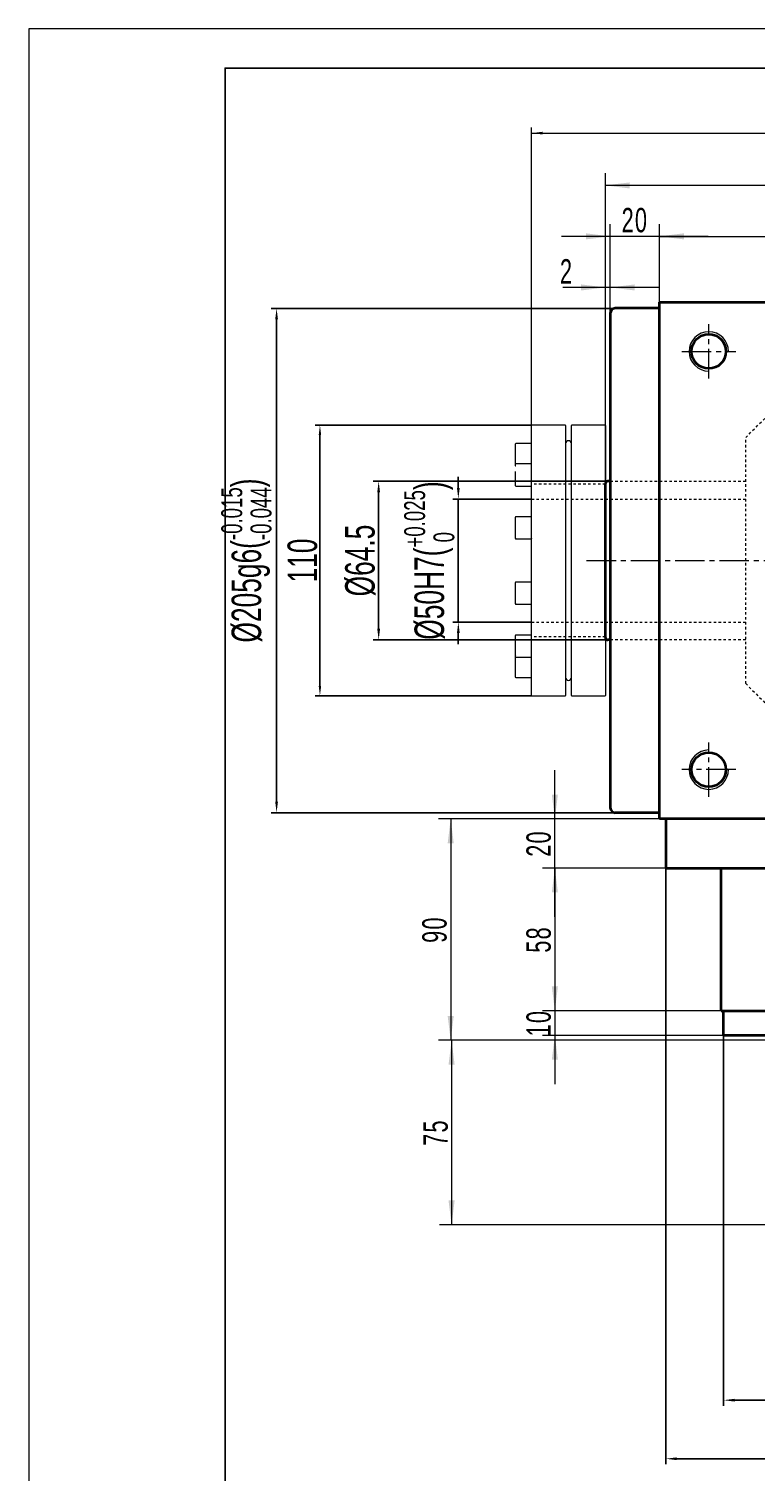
# Model space of a CAD drawing. Header units: millimetres. Extents: x 2113 to 3458, y 2538 to 3486.
# Tile 2 of 4: x 2119 to 2414, y 2899 to 3486. Entities that reach past the tile are written whole.
import ezdxf

# ---------------------------------------------------------------- set-up
doc = ezdxf.new("R2010")
doc.units = ezdxf.units.MM
doc.header["$PDSIZE"] = -5
doc.linetypes.add('点画线', pattern=[18, 12, -2, 2, -2])
doc.linetypes.add('虚线', pattern=[2, 1, -1])
doc.layers.get('0').update_dxf_attribs({"lineweight": 35})
for name, color, linetype, lineweight in [('中心线层', 1, '点画线', 18), ('图框_外框线', 7, 'Continuous', 18), ('尺寸线层', 3, 'Continuous', 18), ('粗实线层', 7, 'Continuous', 35), ('虚线层', 6, '虚线', 18)]:
    doc.layers.add(name, color=color, linetype=linetype, lineweight=lineweight)
doc.styles.add('标准', font='txt', dxfattribs={"width": 0.667})
doc.dimstyles.new('a4-1-1.5', dxfattribs={"dimtxt": 4.5, "dimasz": 4.5, "dimexe": 2.25, "dimexo": 0, "dimgap": 0.75, "dimtad": 1, "dimdec": 3, "dimdsep": 46, "dimtxsty": '标准', "dimblk": '_CAXARROW', "dimcen": 0, "dimdle": 9, "dimazin": 2, "dimtfac": 0.707107, "dimtdec": 3, "dimtix": 1, "dimtmove": 2, "dimatfit": 3, "dimfxl": 0, "dimfrac": 2, "dimtolj": 1, "dimarcsym": 0})
doc.dimstyles.new('标准', dxfattribs={"dimtxt": 3.5, "dimasz": 4, "dimexe": 2, "dimexo": 0, "dimtad": 1, "dimdsep": 46, "dimtxsty": '标准', "dimblk": '_CAXARROW', "dimcen": 0, "dimdle": 8, "dimazin": 2, "dimtfac": 0.707107, "dimtdec": 3, "dimtmove": 2, "dimatfit": 3, "dimfxl": 0, "dimfrac": 2, "dimtolj": 1, "dimarcsym": 0})

# ---------------------------------------------------------------- blocks, each defined once
blk = doc.blocks.new('_CAXARROW')
blk.add_hatch(color=0).paths.add_polyline_path([(0, 0), (-1, 0.125), (-1, -0.125)], flags=0)
blk = doc.blocks.new('*X1')
at = {"layer": 'Defpoints', "color": 0}
for p in [(2357.12, 3371.98), (2219.51, 3166.98), (2357.12, 3166.98)]:
    blk.add_point(p, dxfattribs=at)
at = {"layer": '尺寸线层', "color": 0, "lineweight": -2}
for p, q in [((2357.12, 3371.98), (2217.26, 3371.98)), ((2219.51, 3367.48), (2219.51, 3171.48)), ((2357.12, 3166.98), (2217.26, 3166.98))]:
    blk.add_line(p, q, dxfattribs=at)
at = {"layer": '尺寸线层', "color": 0, "lineweight": -2, "xscale": 4.5, "yscale": 4.5, "zscale": 4.5}
for p, rotation in [((2219.51, 3371.98), 90), ((2219.51, 3166.98), 270)]:
    blk.add_blockref('_CAXARROW', p, dxfattribs=dict(at, rotation=rotation))
at = {"layer": '尺寸线层', "color": 0, "insert": (2207.23, 3269.48), "char_height": 12, "attachment_point": 5, "rotation": 90, "style": '标准'}
blk.add_mtext('\\A1;{\\A1;\\A1;%%C205g6({\\H0.707107x;\\S-0.015^ -0.044;})}', dxfattribs=at)
blk = doc.blocks.new('*X3')
at = {"layer": '尺寸线层', "linetype": 'Continuous'}
for points in [[(2375.12, 3401.23), (2385.02, 3402.47), (2385.02, 3400)], [(2585.12, 3401.23), (2575.22, 3402.47), (2575.22, 3400)]]:
    blk.add_hatch(color=0, dxfattribs=at).paths.add_polyline_path(points, flags=0)
at = {"layer": '尺寸线层', "color": 0, "linetype": 'Continuous'}
for p, q in [((2375.12, 3374.48), (2375.12, 3406.18)), ((2585.12, 3374.48), (2585.12, 3406.18)), ((2375.12, 3401.23), (2585.12, 3401.23))]:
    blk.add_line(p, q, dxfattribs=at)
at = {"layer": '尺寸线层', "color": 0, "insert": (2479.9, 3407.89), "char_height": 9.9, "width": 45.0772, "attachment_point": 5, "line_spacing_factor": 1.15057, "style": '标准'}
blk.add_mtext('\\T1.1;{\\fcxgdtshp;o}210', dxfattribs=at)
blk = doc.blocks.new('*X4')
at = {"layer": '尺寸线层', "linetype": 'Continuous'}
for points in [[(2355.12, 3401.23), (2345.22, 3400), (2345.22, 3402.47)], [(2375.12, 3401.23), (2385.02, 3400), (2385.02, 3402.47)]]:
    blk.add_hatch(color=0, dxfattribs=at).paths.add_polyline_path(points, flags=0)
at = {"layer": '尺寸线层', "color": 0, "linetype": 'Continuous'}
for p, q in [((2355.12, 3369.98), (2355.12, 3406.18)), ((2375.12, 3374.48), (2375.12, 3406.18)), ((2394.92, 3401.23), (2335.32, 3401.23))]:
    blk.add_line(p, q, dxfattribs=at)
at = {"layer": '尺寸线层', "color": 0, "insert": (2365.12, 3407.78), "char_height": 9.9, "width": 19.8, "attachment_point": 5, "line_spacing_factor": 1.15057, "style": '标准'}
blk.add_mtext('\\T1.1;20', dxfattribs=at)
blk = doc.blocks.new('*X5')
at = {"layer": '尺寸线层', "linetype": 'Continuous'}
for points in [[(2353.12, 3380.47), (2343.22, 3379.24), (2343.22, 3381.71)], [(2355.12, 3380.47), (2365.02, 3379.24), (2365.02, 3381.71)]]:
    blk.add_hatch(color=0, dxfattribs=at).paths.add_polyline_path(points, flags=0)
at = {"layer": '尺寸线层', "color": 0, "linetype": 'Continuous'}
for p, q in [((2353.12, 3300.73), (2353.12, 3385.42)), ((2355.12, 3369.98), (2355.12, 3385.42)), ((2374.92, 3380.47), (2335.84, 3380.47))]:
    blk.add_line(p, q, dxfattribs=at)
at = {"layer": '尺寸线层', "color": 0, "insert": (2337.36, 3387.02), "char_height": 9.9, "width": 19.8, "attachment_point": 5, "line_spacing_factor": 1.15057, "style": '标准'}
blk.add_mtext('\\T1.1;2', dxfattribs=at)
blk = doc.blocks.new('*X6')
at = {"layer": '尺寸线层', "linetype": 'Continuous'}
for points in [[(2353.12, 3421.94), (2363.02, 3420.7), (2363.02, 3423.17)], [(2607.12, 3421.94), (2597.22, 3420.7), (2597.22, 3423.17)]]:
    blk.add_hatch(color=0, dxfattribs=at).paths.add_polyline_path(points, flags=0)
at = {"layer": '尺寸线层', "color": 0, "linetype": 'Continuous'}
for p, q in [((2353.12, 3300.62), (2353.12, 3426.89)), ((2607.12, 3300.73), (2607.12, 3426.89)), ((2607.12, 3421.94), (2353.12, 3421.94))]:
    blk.add_line(p, q, dxfattribs=at)
at = {"layer": '尺寸线层', "color": 0, "insert": (2480.12, 3428.48), "char_height": 9.9, "width": 26.1705, "attachment_point": 5, "line_spacing_factor": 1.15057, "style": '标准'}
blk.add_mtext('\\T1.1;254', dxfattribs=at)
blk = doc.blocks.new('*X28')
at = {"layer": 'Defpoints', "color": 0}
for p in [(2401.12, 3076.48), (2559.12, 3076.48), (2559.12, 2928.21)]:
    blk.add_point(p, dxfattribs=at)
at = {"layer": '尺寸线层', "color": 0, "lineweight": -2}
for p, q in [((2401.12, 3076.48), (2401.12, 2925.96)), ((2559.12, 3076.48), (2559.12, 2925.96)), ((2405.62, 2928.21), (2443.24, 2928.21)), ((2554.62, 2928.21), (2517, 2928.21))]:
    blk.add_line(p, q, dxfattribs=at)
at = {"layer": '尺寸线层', "color": 0, "lineweight": -2, "xscale": 4.5, "yscale": 4.5, "zscale": 4.5, "rotation": 180}
blk.add_blockref('_CAXARROW', (2401.12, 2928.21), dxfattribs=at)
at = {"layer": '尺寸线层', "color": 0, "lineweight": -2, "xscale": 4.5, "yscale": 4.5, "zscale": 4.5}
blk.add_blockref('_CAXARROW', (2559.12, 2928.21), dxfattribs=at)
at = {"layer": '尺寸线层', "color": 0, "insert": (2480.12, 2939.02), "char_height": 12, "attachment_point": 5, "style": '标准'}
blk.add_mtext('\\A1;{\\A1;\\A1;%%C158g6({\\H0.707107x;\\S-0.014^ -0.039;})}', dxfattribs=at)
blk = doc.blocks.new('*X30')
at = {"layer": 'Defpoints', "color": 0}
for p in [(2377.62, 3144.48), (2582.62, 3144.48), (2582.62, 2904.41)]:
    blk.add_point(p, dxfattribs=at)
at = {"layer": '尺寸线层', "color": 0, "lineweight": -2}
for p, q in [((2377.62, 3144.48), (2377.62, 2902.16)), ((2582.62, 3144.48), (2582.62, 2902.16)), ((2382.12, 2904.41), (2443.24, 2904.41)), ((2578.12, 2904.41), (2517, 2904.41))]:
    blk.add_line(p, q, dxfattribs=at)
at = {"layer": '尺寸线层', "color": 0, "lineweight": -2, "xscale": 4.5, "yscale": 4.5, "zscale": 4.5, "rotation": 180}
blk.add_blockref('_CAXARROW', (2377.62, 2904.41), dxfattribs=at)
at = {"layer": '尺寸线层', "color": 0, "lineweight": -2, "xscale": 4.5, "yscale": 4.5, "zscale": 4.5}
blk.add_blockref('_CAXARROW', (2582.62, 2904.41), dxfattribs=at)
at = {"layer": '尺寸线层', "color": 0, "insert": (2480.12, 2915.22), "char_height": 12, "attachment_point": 5, "style": '标准'}
blk.add_mtext('\\A1;{\\A1;\\A1;%%C205g6({\\H0.707107x;\\S-0.015^ -0.044;})}', dxfattribs=at)
blk = doc.blocks.new('*X32')
at = {"layer": '尺寸线层', "linetype": 'Continuous'}
for points in [[(2290.26, 3164.48), (2291.5, 3154.58), (2289.03, 3154.58)], [(2290.26, 3074.48), (2291.5, 3084.38), (2289.03, 3084.38)]]:
    blk.add_hatch(color=0, dxfattribs=at).paths.add_polyline_path(points, flags=0)
at = {"layer": '尺寸线层', "color": 0, "linetype": 'Continuous'}
for p, q in [((2375.12, 3164.48), (2285.31, 3164.48)), ((2290.26, 3164.48), (2290.26, 3074.48)), ((2448.62, 3074.48), (2285.31, 3074.48))]:
    blk.add_line(p, q, dxfattribs=at)
at = {"layer": '尺寸线层', "color": 0, "insert": (2283.72, 3119.48), "char_height": 9.9, "width": 19.8, "attachment_point": 5, "rotation": 90, "line_spacing_factor": 1.15057, "style": '标准'}
blk.add_mtext('\\T1.1;90', dxfattribs=at)
blk = doc.blocks.new('*X33')
at = {"layer": '尺寸线层', "linetype": 'Continuous'}
for points in [[(2332.58, 3164.48), (2331.35, 3174.38), (2333.82, 3174.38)], [(2332.58, 3144.48), (2331.35, 3134.58), (2333.82, 3134.58)]]:
    blk.add_hatch(color=0, dxfattribs=at).paths.add_polyline_path(points, flags=0)
at = {"layer": '尺寸线层', "color": 0, "linetype": 'Continuous'}
for p, q in [((2332.58, 3124.68), (2332.58, 3184.28)), ((2375.12, 3164.48), (2327.63, 3164.48)), ((2377.62, 3144.48), (2327.63, 3144.48))]:
    blk.add_line(p, q, dxfattribs=at)
at = {"layer": '尺寸线层', "color": 0, "insert": (2326.04, 3154.48), "char_height": 9.9, "width": 19.8, "attachment_point": 5, "rotation": 90, "line_spacing_factor": 1.15057, "style": '标准'}
blk.add_mtext('\\T1.1;20', dxfattribs=at)
blk = doc.blocks.new('*X34')
at = {"layer": '尺寸线层', "linetype": 'Continuous'}
for points in [[(2332.58, 3144.48), (2333.82, 3134.58), (2331.35, 3134.58)], [(2332.58, 3086.48), (2333.82, 3096.38), (2331.35, 3096.38)]]:
    blk.add_hatch(color=0, dxfattribs=at).paths.add_polyline_path(points, flags=0)
at = {"layer": '尺寸线层', "color": 0, "linetype": 'Continuous'}
for p, q in [((2377.62, 3144.48), (2327.63, 3144.48)), ((2332.58, 3144.48), (2332.58, 3086.48)), ((2400.12, 3086.48), (2327.63, 3086.48))]:
    blk.add_line(p, q, dxfattribs=at)
at = {"layer": '尺寸线层', "color": 0, "insert": (2326.04, 3115.48), "char_height": 9.9, "width": 19.8, "attachment_point": 5, "rotation": 90, "line_spacing_factor": 1.15057, "style": '标准'}
blk.add_mtext('\\T1.1;58', dxfattribs=at)
blk = doc.blocks.new('*X35')
at = {"layer": '尺寸线层', "linetype": 'Continuous'}
for points in [[(2332.58, 3086.48), (2333.82, 3096.38), (2331.35, 3096.38)], [(2332.58, 3076.48), (2333.82, 3066.58), (2331.35, 3066.58)]]:
    blk.add_hatch(color=0, dxfattribs=at).paths.add_polyline_path(points, flags=0)
at = {"layer": '尺寸线层', "color": 0, "linetype": 'Continuous'}
for p, q in [((2332.58, 3106.28), (2332.58, 3056.68)), ((2400.12, 3086.48), (2327.63, 3086.48)), ((2401.12, 3076.48), (2327.63, 3076.48))]:
    blk.add_line(p, q, dxfattribs=at)
at = {"layer": '尺寸线层', "color": 0, "insert": (2326.04, 3081.48), "char_height": 9.9, "width": 19.8, "attachment_point": 5, "rotation": 90, "line_spacing_factor": 1.15057, "style": '标准'}
blk.add_mtext('\\T1.1;10', dxfattribs=at)
blk = doc.blocks.new('*X36')
at = {"layer": '尺寸线层', "linetype": 'Continuous'}
for points in [[(2290.62, 3074.48), (2291.86, 3064.58), (2289.38, 3064.58)], [(2290.62, 2999.48), (2291.86, 3009.38), (2289.38, 3009.38)]]:
    blk.add_hatch(color=0, dxfattribs=at).paths.add_polyline_path(points, flags=0)
at = {"layer": '尺寸线层', "color": 0, "linetype": 'Continuous'}
for p, q in [((2448.62, 3074.48), (2285.67, 3074.48)), ((2290.62, 3074.48), (2290.62, 2999.48)), ((2457.12, 2999.48), (2285.67, 2999.48))]:
    blk.add_line(p, q, dxfattribs=at)
at = {"layer": '尺寸线层', "color": 0, "insert": (2284.18, 3036.98), "char_height": 9.9, "width": 19.8, "attachment_point": 5, "rotation": 90, "line_spacing_factor": 1.15057, "style": '标准'}
blk.add_mtext('\\T1.1;75', dxfattribs=at)
blk = doc.blocks.new('*X42')
at = {"layer": 'Defpoints', "color": 0}
for p in [(2323.12, 3294.48), (2293.36, 3244.48), (2323.12, 3244.48)]:
    blk.add_point(p, dxfattribs=at)
at = {"layer": '尺寸线层', "color": 0, "lineweight": -2}
for p, q in [((2293.36, 3298.98), (2293.36, 3303.48)), ((2323.12, 3294.48), (2291.11, 3294.48)), ((2293.36, 3294.48), (2293.36, 3244.48)), ((2323.12, 3244.48), (2291.11, 3244.48)), ((2293.36, 3239.98), (2293.36, 3235.48))]:
    blk.add_line(p, q, dxfattribs=at)
at = {"layer": '尺寸线层', "color": 0, "lineweight": -2, "xscale": 4.5, "yscale": 4.5, "zscale": 4.5}
for p, rotation in [((2293.36, 3294.48), 270), ((2293.36, 3244.48), 90)]:
    blk.add_blockref('_CAXARROW', p, dxfattribs=dict(at, rotation=rotation))
at = {"layer": '尺寸线层', "color": 0, "insert": (2281.55, 3269.48), "char_height": 12, "attachment_point": 5, "rotation": 90, "style": '标准'}
blk.add_mtext('\\A1;{\\A1;\\A1;%%C50H7({\\H0.707107x;\\S+0.025^  0;})}', dxfattribs=at)
blk = doc.blocks.new('*X44')
at = {"layer": 'Defpoints', "color": 0}
for p in [(2355.12, 3301.73), (2260.99, 3237.23), (2355.12, 3237.23)]:
    blk.add_point(p, dxfattribs=at)
at = {"layer": '尺寸线层', "color": 0, "lineweight": -2}
for p, q in [((2355.12, 3301.73), (2258.74, 3301.73)), ((2260.99, 3297.23), (2260.99, 3241.73)), ((2355.12, 3237.23), (2258.74, 3237.23))]:
    blk.add_line(p, q, dxfattribs=at)
at = {"layer": '尺寸线层', "color": 0, "lineweight": -2, "xscale": 4.5, "yscale": 4.5, "zscale": 4.5}
for p, rotation in [((2260.99, 3301.73), 90), ((2260.99, 3237.23), 270)]:
    blk.add_blockref('_CAXARROW', p, dxfattribs=dict(at, rotation=rotation))
at = {"layer": '尺寸线层', "color": 0, "insert": (2253.58, 3269.48), "char_height": 12, "attachment_point": 5, "rotation": 90, "style": '标准'}
blk.add_mtext('\\A1;%%C64.5', dxfattribs=at)
blk = doc.blocks.new('*X62')
at = {"layer": '尺寸线层', "linetype": 'Continuous'}
for points in [[(2323.12, 3443.19), (2327.62, 3443.75), (2327.62, 3442.63)], [(2637.12, 3443.19), (2632.62, 3443.75), (2632.62, 3442.63)]]:
    blk.add_hatch(color=0, dxfattribs=at).paths.add_polyline_path(points, flags=0)
at = {"layer": '尺寸线层', "color": 0, "linetype": 'Continuous'}
for p, q in [((2323.12, 3324.33), (2323.12, 3445.44)), ((2323.12, 3443.19), (2637.12, 3443.19)), ((2637.12, 3324.33), (2637.12, 3445.44))]:
    blk.add_line(p, q, dxfattribs=at)
at = {"layer": '尺寸线层', "color": 0, "insert": (2480.12, 3449.14), "char_height": 10.5, "width": 26.9994, "attachment_point": 5, "line_spacing_factor": 1.15057, "style": '标准'}
blk.add_mtext('\\T1.1;314', dxfattribs=at)
blk = doc.blocks.new('*X63')
at = {"layer": 'Defpoints', "color": 0}
for p in [(2323.27, 3324.48), (2237.12, 3214.48), (2323.27, 3214.48)]:
    blk.add_point(p, dxfattribs=at)
at = {"layer": '尺寸线层', "color": 0, "lineweight": -2}
for p, q in [((2323.27, 3324.48), (2235.12, 3324.48)), ((2237.12, 3320.48), (2237.12, 3218.48)), ((2323.27, 3214.48), (2235.12, 3214.48))]:
    blk.add_line(p, q, dxfattribs=at)
at = {"layer": '尺寸线层', "color": 0, "lineweight": -2, "xscale": 4, "yscale": 4, "zscale": 4}
for p, rotation in [((2237.12, 3324.48), 90), ((2237.12, 3214.48), 270)]:
    blk.add_blockref('_CAXARROW', p, dxfattribs=dict(at, rotation=rotation))
at = {"layer": '尺寸线层', "color": 0, "insert": (2230.05, 3269.48), "char_height": 12, "attachment_point": 5, "rotation": 90, "style": '标准'}
blk.add_mtext('\\A1;110', dxfattribs=at)

msp = doc.modelspace()

# ---------------------------------------------------------------- linework, layer by layer
at = {"color": 7, "linetype": 'Continuous', "lineweight": 15}
for p, q in [((2323.1234, 3269.4826), (2323.1234, 3324.3326)), ((2336.7734, 3324.4826), (2323.2734, 3324.4826)), ((2336.9234, 3324.3326), (2336.9234, 3214.6326)), ((2339.3234, 3269.4826), (2339.3234, 3324.3326)), ((2352.9734, 3324.4826), (2339.4734, 3324.4826)), ((2353.1234, 3324.3326), (2353.1234, 3214.6326)), ((2316.5234, 3316.8326), (2316.5234, 3308.1326)), ((2322.9734, 3316.9826), (2316.6734, 3316.9826)), ((2323.1234, 3316.8313), (2323.1234, 3316.8326)), ((2322.9734, 3308.7704), (2316.6734, 3308.7704)), ((2316.5234, 3305.7075), (2316.5234, 3301.7135)), ((2316.5234, 3302.8332), (2316.5234, 3299.9084)), ((2316.6734, 3299.7704), (2322.9734, 3299.7704)), ((2316.5234, 3287.1307), (2316.5234, 3278.6333)), ((2316.5234, 3287.1183), (2316.5234, 3286.9074)), ((2322.9734, 3287.2704), (2316.6734, 3287.2704)), ((2316.5234, 3278.6333), (2316.5234, 3278.4224)), ((2316.6734, 3278.2704), (2322.9734, 3278.2704)), ((2323.1234, 3278.6333), (2323.1234, 3278.4224)), ((2323.1234, 3214.6326), (2323.1234, 3269.4826)), ((2339.3234, 3214.6326), (2339.3234, 3269.4826)), ((2316.5234, 3260.5523), (2316.5234, 3260.4614)), ((2316.5234, 3260.5429), (2316.5234, 3260.332)), ((2316.5234, 3260.332), (2316.5234, 3251.8346)), ((2322.9734, 3260.6949), (2316.6734, 3260.6949)), ((2316.6734, 3251.6949), (2322.9734, 3251.6949)), ((2316.5234, 3239.0462), (2316.5234, 3237.2518)), ((2316.5234, 3237.2518), (2316.5234, 3230.368)), ((2322.9734, 3239.1949), (2316.6734, 3239.1949)), ((2316.5234, 3230.8326), (2316.5234, 3222.1326)), ((2316.6734, 3230.1949), (2322.9734, 3230.1949)), ((2316.6734, 3221.9826), (2322.9734, 3221.9826)), ((2323.2734, 3214.4826), (2336.7734, 3214.4826)), ((2339.4734, 3214.4826), (2352.9734, 3214.4826))]:
    msp.add_line(p, q, dxfattribs=at)
for points in [[(2322.9734, 3306.9154), (2323.0026, 3306.9137), (2323.0308, 3306.9087), (2323.0567, 3306.9005), (2323.0794, 3306.8896), (2323.0981, 3306.8762), (2323.112, 3306.861), (2323.1205, 3306.8444), (2323.1234, 3306.8272)], [(2316.5234, 3301.7135), (2316.5263, 3301.6963), (2316.5348, 3301.6797), (2316.5487, 3301.6645), (2316.5673, 3301.6511), (2316.59, 3301.6402), (2316.616, 3301.632), (2316.6441, 3301.627), (2316.6734, 3301.6253)], [(2322.9734, 3301.6253), (2323.0026, 3301.627), (2323.0308, 3301.632), (2323.0567, 3301.6402), (2323.0794, 3301.6511), (2323.0981, 3301.6645), (2323.112, 3301.6797), (2323.1205, 3301.6963), (2323.1234, 3301.7135)], [(2316.6734, 3237.3399), (2316.6441, 3237.3382), (2316.616, 3237.3332), (2316.59, 3237.3251), (2316.5673, 3237.3141), (2316.5487, 3237.3007), (2316.5348, 3237.2855), (2316.5263, 3237.269), (2316.5234, 3237.2518)], [(2323.1234, 3237.2518), (2323.1205, 3237.269), (2323.112, 3237.2855), (2323.0981, 3237.3007), (2323.0794, 3237.3141), (2323.0567, 3237.3251), (2323.0308, 3237.3332), (2323.0026, 3237.3382), (2322.9734, 3237.3399)]]:
    msp.add_lwpolyline(points, dxfattribs=at)
for centre, radius, start, end in [((2323.2734, 3324.3326), 0.15, 90, 180.0000052), ((2336.7734, 3324.3326), 0.15, 359.9999948, 90), ((2339.4734, 3324.3326), 0.15, 90, 180.0000052), ((2352.9734, 3324.3326), 0.15, 359.9999948, 90), ((2338.1234, 3316.9826), 1.2, 0, 180), ((2316.6734, 3316.8326), 0.15, 90, 180), ((2322.9734, 3316.8326), 0.15, 360, 90), ((2316.6734, 3308.1326), 0.15, 180, 270), ((2322.9734, 3308.1326), 0.15, 270, 0), ((2322.977, 3286.9037), 0.1465, 1.4735562, 91.4008403), ((2316.6698, 3278.637), 0.1465, 181.4740708, 271.4010363), ((2322.977, 3278.637), 0.1465, 268.5989499, 358.5266535), ((2316.6698, 3260.3282), 0.1465, 88.5989637, 178.5259292), ((2322.977, 3260.3282), 0.1465, 1.4733465, 91.4010501), ((2316.6698, 3252.0616), 0.1465, 181.4742805, 271.4008266), ((2316.6734, 3230.8326), 0.15, 90, 180), ((2322.9734, 3230.8326), 0.15, 0, 90), ((2316.6734, 3222.1326), 0.15, 180, 270), ((2322.9734, 3222.1326), 0.15, 270, 360), ((2338.1234, 3221.9826), 1.2, 180, 0), ((2323.2734, 3214.6326), 0.15, 180.0000052, 270.0000104), ((2336.7734, 3214.6326), 0.15, 270, 0.0000052), ((2339.4734, 3214.6326), 0.15, 180.0000052, 270.0000104), ((2352.9734, 3214.6326), 0.15, 270, 0.0000052)]:
    msp.add_arc(centre, radius, start, end, dxfattribs=at)
for points, knots in [([(2316.6734, 3308.7704), (2316.6546, 3308.7683), (2316.6157, 3308.764), (2316.5646, 3308.7289), (2316.5297, 3308.6776), (2316.5254, 3308.6382), (2316.5234, 3308.6192)], [0, 0, 0, 0, 0.057094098, 0.11809063, 0.179018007, 0.235910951, 0.235910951, 0.235910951, 0.235910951]), ([(2323.1234, 3308.6192), (2323.1213, 3308.6382), (2323.1171, 3308.6776), (2323.0822, 3308.7289), (2323.0311, 3308.764), (2322.9922, 3308.7683), (2322.9734, 3308.7704)], [0, 0, 0, 0, 0.05689316, 0.117818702, 0.178816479, 0.235908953, 0.235908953, 0.235908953, 0.235908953]), ([(2316.5234, 3299.9215), (2316.5254, 3299.9025), (2316.5297, 3299.8631), (2316.5646, 3299.8118), (2316.6157, 3299.7767), (2316.6546, 3299.7724), (2316.6734, 3299.7704)], [0, 0, 0, 0, 0.056893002, 0.117822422, 0.178818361, 0.23591222, 0.23591222, 0.23591222, 0.23591222]), ([(2322.9734, 3299.7704), (2322.9922, 3299.7724), (2323.0311, 3299.7767), (2323.0822, 3299.8118), (2323.1171, 3299.8631), (2323.1213, 3299.9025), (2323.1234, 3299.9215)], [0, 0, 0, 0, 0.057092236, 0.11808942, 0.179017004, 0.235910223, 0.235910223, 0.235910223, 0.235910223]), ([(2316.6734, 3287.2704), (2316.6546, 3287.2683), (2316.616, 3287.2641), (2316.5646, 3287.2288), (2316.5296, 3287.1769), (2316.5254, 3287.1374), (2316.5234, 3287.1183)], [0, 0, 0, 0, 0.057688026, 0.118738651, 0.179579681, 0.236624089, 0.236624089, 0.236624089, 0.236624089]), ([(2323.1234, 3287.1183), (2323.1213, 3287.1374), (2323.1171, 3287.1769), (2323.0822, 3287.2288), (2323.0308, 3287.2641), (2322.9922, 3287.2683), (2322.9734, 3287.2704)], [0, 0, 0, 0, 0.057044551, 0.117883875, 0.178935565, 0.236622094, 0.236622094, 0.236622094, 0.236622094]), ([(2316.5234, 3278.4224), (2316.5254, 3278.4033), (2316.5296, 3278.3638), (2316.5646, 3278.3119), (2316.616, 3278.2766), (2316.6546, 3278.2724), (2316.6734, 3278.2704)], [0, 0, 0, 0, 0.057044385, 0.117885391, 0.178935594, 0.236623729, 0.236623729, 0.236623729, 0.236623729]), ([(2322.9734, 3278.2704), (2322.9922, 3278.2724), (2323.0308, 3278.2766), (2323.0822, 3278.3119), (2323.1171, 3278.3638), (2323.1213, 3278.4033), (2323.1234, 3278.4224)], [0, 0, 0, 0, 0.057686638, 0.118737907, 0.179577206, 0.236621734, 0.236621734, 0.236621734, 0.236621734]), ([(2316.6734, 3260.6949), (2316.6546, 3260.6928), (2316.616, 3260.6886), (2316.5646, 3260.6533), (2316.5296, 3260.6015), (2316.5254, 3260.562), (2316.5234, 3260.5429)], [0, 0, 0, 0, 0.057688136, 0.118738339, 0.179579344, 0.236623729, 0.236623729, 0.236623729, 0.236623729]), ([(2323.1234, 3260.5429), (2323.1213, 3260.562), (2323.1171, 3260.6015), (2323.0822, 3260.6533), (2323.0308, 3260.6886), (2322.9922, 3260.6928), (2322.9734, 3260.6949)], [0, 0, 0, 0, 0.057044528, 0.117883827, 0.178935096, 0.236621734, 0.236621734, 0.236621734, 0.236621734]), ([(2316.5234, 3251.8469), (2316.5254, 3251.8278), (2316.5296, 3251.7883), (2316.5646, 3251.7365), (2316.616, 3251.7012), (2316.6546, 3251.6969), (2316.6734, 3251.6949)], [0, 0, 0, 0, 0.057044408, 0.117885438, 0.178936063, 0.236624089, 0.236624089, 0.236624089, 0.236624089]), ([(2322.9734, 3251.6949), (2322.9922, 3251.6969), (2323.0308, 3251.7012), (2323.0822, 3251.7365), (2323.1171, 3251.7883), (2323.1213, 3251.8278), (2323.1234, 3251.8469)], [0, 0, 0, 0, 0.057686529, 0.118738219, 0.179577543, 0.236622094, 0.236622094, 0.236622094, 0.236622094]), ([(2316.6734, 3239.1949), (2316.6546, 3239.1928), (2316.6157, 3239.1886), (2316.5646, 3239.1535), (2316.5297, 3239.1021), (2316.5254, 3239.0628), (2316.5234, 3239.0438)], [0, 0, 0, 0, 0.05709386, 0.118089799, 0.179019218, 0.23591222, 0.23591222, 0.23591222, 0.23591222]), ([(2323.1234, 3239.0438), (2323.1213, 3239.0628), (2323.1171, 3239.1021), (2323.0822, 3239.1535), (2323.0311, 3239.1886), (2322.9922, 3239.1928), (2322.9734, 3239.1949)], [0, 0, 0, 0, 0.056893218, 0.117820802, 0.178817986, 0.235910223, 0.235910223, 0.235910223, 0.235910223]), ([(2316.5234, 3230.346), (2316.5254, 3230.327), (2316.5297, 3230.2877), (2316.5646, 3230.2363), (2316.6157, 3230.2012), (2316.6546, 3230.197), (2316.6734, 3230.1949)], [0, 0, 0, 0, 0.056892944, 0.117820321, 0.178816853, 0.235910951, 0.235910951, 0.235910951, 0.235910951]), ([(2322.9734, 3230.1949), (2322.9922, 3230.197), (2323.0311, 3230.2012), (2323.0822, 3230.2363), (2323.1171, 3230.2877), (2323.1213, 3230.327), (2323.1234, 3230.346)], [0, 0, 0, 0, 0.057092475, 0.118090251, 0.179015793, 0.235908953, 0.235908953, 0.235908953, 0.235908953])]:
    msp.add_open_spline(points, degree=3, knots=knots, dxfattribs=at)
at = {"layer": '中心线层'}
for p, q in [((2395.1234, 3343.4826), (2395.1234, 3365.4826)), ((2384.1234, 3354.4826), (2406.1234, 3354.4826)), ((2345.4409, 3269.4826), (2614.8058, 3269.4826)), ((2395.1234, 3173.4826), (2395.1234, 3195.4826)), ((2406.1234, 3184.4826), (2384.1234, 3184.4826))]:
    msp.add_line(p, q, dxfattribs=at)
at = {"layer": '图框_外框线', "color": 3}
msp.add_lwpolyline([(2118.8443, 2538.3957), (3458.2915, 2538.3957), (3458.2915, 3485.5762), (2118.8443, 3485.5762)], close=True, dxfattribs=at)
at = {"layer": '图框_外框线', "color": 3, "lineweight": 25}
msp.add_lwpolyline([(2198.5733, 2554.3415), (3442.3457, 2554.3415), (3442.3457, 3469.6304), (2198.5733, 3469.6304)], close=True, dxfattribs=at)
at = {"layer": '粗实线层'}
for p, q in [((2375.1234, 3371.9826), (2357.1234, 3371.9826)), ((2375.1234, 3164.4826), (2375.1234, 3374.4826)), ((2375.1234, 3374.4826), (2585.1234, 3374.4826)), ((2355.1234, 3369.9826), (2355.1234, 3168.9826)), ((2353.1234, 3238.2326), (2353.1234, 3300.7326)), ((2355.1234, 3301.7326), (2354.1234, 3301.7326)), ((2355.1234, 3237.2326), (2354.1234, 3237.2326)), ((2375.1234, 3166.9826), (2357.1234, 3166.9826)), ((2585.1234, 3164.4826), (2375.1234, 3164.4826)), ((2377.6234, 3164.4826), (2377.6234, 3144.4826)), ((2377.6234, 3144.4826), (2582.6234, 3144.4826)), ((2400.1234, 3086.4826), (2400.1234, 3144.4826)), ((2400.1234, 3086.4826), (2560.1234, 3086.4826)), ((2401.1234, 3076.4826), (2401.1234, 3086.4826)), ((2559.1234, 3076.4826), (2401.1234, 3076.4826))]:
    msp.add_line(p, q, dxfattribs=at)
for centre in [(2395.1234, 3354.4826), (2395.1234, 3184.4826)]:
    msp.add_circle(centre, 7, dxfattribs=at)
for centre, radius, start, end in [((2357.1234, 3369.9826), 2, 90, 180), ((2354.1234, 3300.7326), 1, 90.0000003, 180.0000003), ((2354.1234, 3238.2326), 1, 180, 270), ((2357.1234, 3168.9826), 2, 180, 270)]:
    msp.add_arc(centre, radius, start, end, dxfattribs=at)
at = {"layer": '粗实线层', "lineweight": 18}
for centre, start, end in [((2395.1234, 3354.4826), 0, 270), ((2395.1234, 3184.4826), 90, 0)]:
    msp.add_arc(centre, 8, start, end, dxfattribs=at)
at = {"layer": '虚线层'}
for p, q in [((2410.1234, 3319.4826), (2422.4234, 3331.7826)), ((2410.1234, 3219.4826), (2410.1234, 3319.4826)), ((2353.1234, 3300.4826), (2323.1234, 3300.4826)), ((2355.1234, 3301.7326), (2410.1234, 3301.7326)), ((2323.1234, 3294.4826), (2410.1234, 3294.4826)), ((2323.1234, 3244.4826), (2410.1234, 3244.4826)), ((2353.1234, 3238.4826), (2323.1234, 3238.4826)), ((2410.1234, 3237.2326), (2355.1234, 3237.2326)), ((2410.1234, 3219.4826), (2422.4234, 3207.1826))]:
    msp.add_line(p, q, dxfattribs=at)

# ---------------------------------------------------------------- dimensions: what is measured, and where the dimension line sits
at = {"layer": '尺寸线层'}
dim = msp.add_linear_dim(base=(2637.1234, 3443.1919), p1=(2323.1234, 3324.3326), p2=(2637.1234, 3324.3326), dimstyle='a4-1-1.5', override={"dimtxt": 10.5, "dimsah": 1, "dimtfill": 1, "dimtzin": 8}, dxfattribs=at)
dim.commit()
dim.dimension.update_dxf_attribs({"geometry": '*X62', "text_midpoint": (2480.1234, 3449.1351)})
for base, p1, p2, override, picture, middle in [((2353.1234, 3421.9372), (2607.1234, 3300.7326), (2353.1234, 3300.6247), {"dimsah": 1, "dimtfill": 1, "dimtzin": 8}, '*X6', (2480.1234, 3428.4837)), ((2355.1234, 3401.2341), (2375.1234, 3374.4826), (2355.1234, 3369.9826), {"dimsah": 1, "dimtfill": 1, "dimtzin": 8}, '*X4', (2365.1234, 3407.7806)), ((2585.1234, 3401.2341), (2375.1234, 3374.4826), (2585.1234, 3374.4826), {"dimpost": '{\\fcxgdtshp;o}<>', "dimsah": 1, "dimtfac": 1, "dimtfill": 1, "dimtzin": 8}, '*X3', (2479.9003, 3407.8882)), ((2353.1234, 3380.473), (2355.1234, 3369.9826), (2353.1234, 3300.7326), {"dimsah": 1, "dimtfill": 1, "dimtzin": 8}, '*X5', (2337.361, 3387.0195))]:
    dim = msp.add_linear_dim(base=base, p1=p1, p2=p2, dimstyle='a4-1-1.5', override=override, dxfattribs=at)
    dim.commit()
    dim.dimension.update_dxf_attribs({"geometry": picture, "text_midpoint": middle, "dimtype": 160})
for base, p1, p2, text, override, picture, middle in [((2219.5066, 3166.9826), (2357.1234, 3371.9826), (2357.1234, 3166.9826), '{\\A1;\\A1;%%C205g6({\\H0.707107x;\\S-0.015^ -0.044;})}', {"dimtxt": 12, "dimgap": 1, "dimpost": '%%C<>', "dimsah": 1, "dimtp": -0.015, "dimtm": 0.044, "dimtdec": 3, "dimtfill": 1, "dimtzin": 8}, '*X1', (2207.2315, 3269.4826)), ((2293.3648, 3244.4826), (2323.1234, 3294.4826), (2323.1234, 3244.4826), '{\\A1;\\A1;%%C50H7({\\H0.707107x;\\S+0.025^  0;})}', {"dimtxt": 12, "dimgap": 1, "dimpost": '%%C<>', "dimsah": 1, "dimtp": 0.025, "dimtm": 0, "dimtdec": 3, "dimtfill": 1, "dimtzin": 8}, '*X42', (2281.5497, 3269.4826))]:
    dim = msp.add_linear_dim(base=base, p1=p1, p2=p2, angle=270, text=text, dimstyle='a4-1-1.5', override=override, dxfattribs=at)
    dim.commit()
    dim.dimension.update_dxf_attribs({"geometry": picture, "text_midpoint": middle})
for base, p1, p2, angle, dimstyle, override, picture, middle in [((2237.1214, 3214.4826), (2323.2734, 3324.4826), (2323.2734, 3214.4826), 90, '标准', {"dimtxt": 12, "dimgap": 1, "dimsah": 1, "dimtfill": 1, "dimtzin": 8, "dimarcsym": 0}, '*X63', (2230.0528, 3269.4826)), ((2260.9914, 3237.2326), (2355.1234, 3301.7326), (2355.1234, 3237.2326), 270, 'a4-1-1.5', {"dimtxt": 12, "dimgap": 1, "dimpost": '%%C<>', "dimsah": 1, "dimtfill": 1, "dimtzin": 8}, '*X44', (2253.5799, 3269.4826))]:
    dim = msp.add_linear_dim(base=base, p1=p1, p2=p2, angle=angle, dimstyle=dimstyle, override=override, dxfattribs=at)
    dim.commit()
    dim.dimension.update_dxf_attribs({"geometry": picture, "text_midpoint": middle})
for base, p1, p2, angle, picture, middle in [((2332.5831, 3164.4826), (2377.6234, 3144.4826), (2375.1234, 3164.4826), 90, '*X33', (2326.0366, 3154.4826)), ((2290.2629, 3074.4826), (2375.1234, 3164.4826), (2448.6234, 3074.4826), 270, '*X32', (2283.7164, 3119.4826)), ((2332.5831, 3086.4826), (2377.6234, 3144.4826), (2400.1234, 3086.4826), 270, '*X34', (2326.0366, 3115.4826)), ((2332.5831, 3076.4826), (2400.1234, 3086.4826), (2401.1234, 3076.4826), 270, '*X35', (2326.0366, 3081.4826)), ((2290.6219, 2999.4826), (2448.6234, 3074.4826), (2457.1234, 2999.4826), 270, '*X36', (2284.1824, 3036.9826))]:
    dim = msp.add_linear_dim(base=base, p1=p1, p2=p2, angle=angle, dimstyle='a4-1-1.5', override={"dimsah": 1, "dimtfill": 1, "dimtzin": 8}, dxfattribs=at)
    dim.commit()
    dim.dimension.update_dxf_attribs({"geometry": picture, "text_midpoint": middle, "dimtype": 160})
for base, p1, p2, text, override, picture, middle in [((2582.6234, 2904.4132), (2377.6234, 3144.4826), (2582.6234, 3144.4826), '{\\A1;\\A1;%%C205g6({\\H0.707107x;\\S-0.015^ -0.044;})}', {"dimtxt": 12, "dimgap": 1, "dimpost": '%%C<>', "dimsah": 1, "dimtp": -0.015, "dimtm": 0.044, "dimtdec": 3, "dimtfill": 1, "dimtzin": 8}, '*X30', (2480.1234, 2915.2186)), ((2559.1234, 2928.2114), (2401.1234, 3076.4826), (2559.1234, 3076.4826), '{\\A1;\\A1;%%C158g6({\\H0.707107x;\\S-0.014^ -0.039;})}', {"dimtxt": 12, "dimgap": 1, "dimpost": '%%C<>', "dimsah": 1, "dimtp": -0.014, "dimtm": 0.039, "dimtdec": 3, "dimtfill": 1, "dimtzin": 8}, '*X28', (2480.1234, 2939.0169))]:
    dim = msp.add_linear_dim(base=base, p1=p1, p2=p2, text=text, dimstyle='a4-1-1.5', override=override, dxfattribs=at)
    dim.commit()
    dim.dimension.update_dxf_attribs({"geometry": picture, "text_midpoint": middle, "dimtype": 160})

doc.saveas('drawing.dxf')
